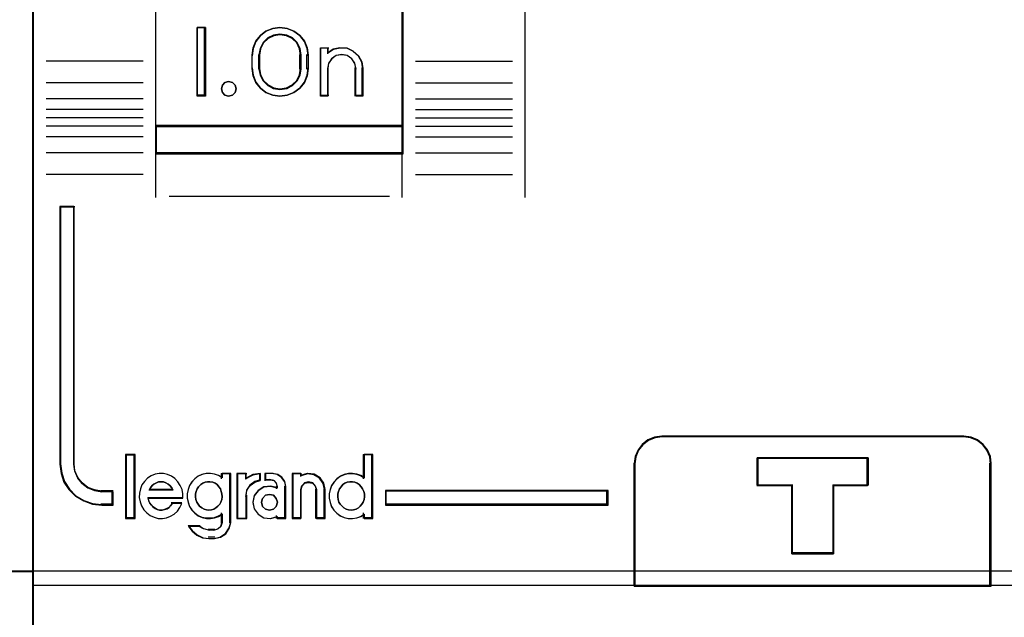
# Model space of a CAD drawing. Header units: millimetres. Extents: x 203 to 3426, y 719 to 2381.
# Tile 105 of 185: x 3354.37 to 3358.1, y 2244.48 to 2246.74. Entities that reach past the tile are written whole.
import ezdxf

# ---------------------------------------------------------------- set-up
doc = ezdxf.new("R2010")
doc.units = ezdxf.units.MM
doc.layers.add('45', color=7, linetype='Continuous')
doc.layers.add('E_Legrand_obudowy', color=7, linetype='Continuous')

# ---------------------------------------------------------------- blocks, each defined once
blk = doc.blocks.new('XL3 160 wnękowa 6x24M')
at = {"layer": 'E_Legrand_obudowy'}
blk.add_lwpolyline([(-215.641, -773.967), (215.545, -773.967), (215.545, -818.909), (-215.641, -818.909), (-215.641, -773.967)], dxfattribs=at)
blk = doc.blocks.new('*U128')
at = {"layer": '45', "color": 7}
blk.add_lwpolyline([(251.525079, -1358.493846), (215.474385, -1358.493846), (215.474385, -1441.496881), (251.525079, -1441.496881), (251.525079, -1358.493846)], close=True, dxfattribs=at)
at = {"layer": '45', "color": 139}
blk.add_lwpolyline([(251.525079, -1358.493846), (215.474385, -1358.493846), (215.474385, -1441.496881), (251.525079, -1441.496881), (251.525079, -1358.493846)], close=True, dxfattribs=at)
at = {"layer": '45', "color": 59}
blk.add_lwpolyline([(251.510173, -1358.511216), (215.491776, -1358.511216), (215.491776, -1441.479511), (251.510173, -1441.479511), (251.510173, -1358.511216)], close=True, dxfattribs=at)
at = {"layer": '45', "color": 139}
blk.add_lwpolyline([(215.474385, -1422.476335), (251.525079, -1422.476335)], dxfattribs=at)
blk = doc.blocks.new('P304 TX3')
at = {"layer": '45', "color": 139}
for points in [[(72.05327, 41.032708), (-0.0215, 41.032708), (-0.0215, -41.032709), (72.05327, -41.032709), (72.05327, 41.032708)], [(72.05327, 41.032708), (-0.0215, 41.032708), (-0.0215, -41.032709), (72.05327, -41.032709), (72.05327, 41.032708)], [(72.03177, 41.011153), (0, 41.011153), (0, -41.011153), (72.03177, -41.011153), (72.03177, 41.011153)], [(7.424626, -4.073093), (7.394228, -3.941804), (7.290875, -3.840354), (7.151046, -3.804548), (7.017295, -3.840354), (6.926102, -3.941804), (6.883545, -4.073093), (6.926102, -4.21035), (7.017295, -4.305833), (7.151046, -4.341639), (7.290875, -4.305833), (7.394228, -4.21035), (7.424626, -4.073093)], [(6.427338, -19.484384), (6.520719, -19.472892), (6.608263, -19.444161), (6.684135, -19.398192), (6.760007, -19.334985), (6.830042, -19.260285), (6.870896, -19.185585), (6.905914, -19.0879), (6.917587, -18.990215), (6.905914, -18.881039), (6.882569, -18.794846), (6.847551, -18.697162), (6.795024, -18.622462), (6.730825, -18.547762), (6.654953, -18.496046), (6.567409, -18.46157), (6.468192, -18.444331), (6.380648, -18.444331), (6.293103, -18.46157), (6.205559, -18.496046), (6.129687, -18.547762), (6.053815, -18.622462), (6.001288, -18.697162), (5.966271, -18.794846), (5.942925, -18.881039), (5.942925, -18.990215), (5.954598, -19.0879), (5.989616, -19.185585), (6.03047, -19.260285), (6.088833, -19.334985), (6.164705, -19.398192), (6.252249, -19.444161), (6.339793, -19.472892), (6.427338, -19.484384)], [(11.634815, -19.484384), (11.72236, -19.472892), (11.809904, -19.444161), (11.897448, -19.398192), (11.961648, -19.334985), (12.025847, -19.260285), (12.066701, -19.185585), (12.101719, -19.0879), (12.113391, -18.990215), (12.113391, -18.881039), (12.090046, -18.794846), (12.049192, -18.697162), (11.990829, -18.622462), (11.92663, -18.547762), (11.850758, -18.496046), (11.763214, -18.46157), (11.675669, -18.444331), (11.576452, -18.444331), (11.488908, -18.46157), (11.401363, -18.496046), (11.325492, -18.547762), (11.261292, -18.622462), (11.208766, -18.697162), (11.162075, -18.794846), (11.13873, -18.881039), (11.13873, -18.990215), (11.150403, -19.0879), (11.18542, -19.185585), (11.226275, -19.260285), (11.29631, -19.334985), (11.360509, -19.398192), (11.448054, -19.444161), (11.535598, -19.472892), (11.634815, -19.484384)], [(8.938576, -19.1922), (8.890457, -19.049089), (8.788204, -18.935793), (8.643848, -18.905978), (8.499492, -18.935793), (8.38521, -19.049089), (8.34912, -19.1922), (8.38521, -19.341274), (8.499492, -19.442644), (8.643848, -19.484384), (8.788204, -19.442644), (8.890457, -19.341274), (8.938576, -19.1922)]]:
    blk.add_lwpolyline(points, close=True, dxfattribs=at)
for points in [[(17.982859, 8.126427), (17.982859, -8.043798)], [(4.479142, 4.744008), (4.479142, -6.44869)], [(13.484009, 4.744008), (13.484009, -6.44869)], [(6.299465, -1.828626), (6.003842, -1.828626)], [(6.003842, -1.828626), (6.003842, -4.341639)], [(6.254674, -1.828626), (6.254674, -4.341639)], [(10.052986, -2.86329), (10.01882, -2.593128), (9.922015, -2.345958), (9.751184, -2.127529), (9.540492, -1.960833), (9.295634, -1.863115), (9.027999, -1.828626), (8.771752, -1.863115), (8.515505, -1.960833), (8.316202, -2.127529), (8.145371, -2.345958), (8.048566, -2.593128), (8.008706, -2.86329)], [(9.802154, -2.86329), (9.767754, -2.612688), (9.658822, -2.391225), (9.486823, -2.216386), (9.27469, -2.111482), (9.028158, -2.076514), (8.793093, -2.111482), (8.580961, -2.216386), (8.408962, -2.391225), (8.300029, -2.612688), (8.254163, -2.86329)], [(8.008706, -3.351882), (8.008706, -2.818383)], [(8.254163, -3.351882), (8.254163, -2.818383)], [(9.757363, -3.351882), (9.757363, -2.818383)], [(10.008195, -3.351882), (10.008195, -2.818383)], [(10.515234, -2.572291), (10.810857, -2.572291)], [(10.515234, -2.572291), (10.515234, -4.341639)], [(10.766066, -2.572291), (10.766066, -2.796828)], [(12.063225, -3.351882), (12.017104, -3.095897), (11.901801, -2.874819), (11.705786, -2.700284), (11.480945, -2.589745), (11.221513, -2.572291), (10.973611, -2.624652), (10.766066, -2.76428)], [(11.812393, -3.351882), (11.76589, -3.142079), (11.661257, -2.974237), (11.486869, -2.848355), (11.289229, -2.818383), (11.079964, -2.848355), (10.917202, -2.974237), (10.800943, -3.142079), (10.766066, -3.351882)], [(4.022269, -3.055494), (0.474789, -3.055494)], [(13.985673, -3.055494), (17.525987, -3.055494)], [(8.008706, -3.308771), (8.048566, -3.578464), (8.145371, -3.825205), (8.316202, -4.043255), (8.515505, -4.203923), (8.771752, -4.30721), (9.027999, -4.341639), (9.295634, -4.30721), (9.540492, -4.203923), (9.751184, -4.043255), (9.922015, -3.825205), (10.01882, -3.578464), (10.052986, -3.308771)], [(8.254163, -3.308771), (8.300029, -3.553546), (8.408962, -3.769181), (8.580961, -3.94402), (8.793093, -4.054751), (9.028158, -4.095547), (9.27469, -4.054751), (9.486823, -3.94402), (9.658822, -3.769181), (9.767754, -3.553546), (9.802154, -3.308771)], [(10.766066, -3.308771), (10.766066, -4.341639)], [(11.767602, -3.308771), (11.767602, -4.341639)], [(12.018434, -3.308771), (12.018434, -4.341639)], [(4.022269, -3.847659), (0.474789, -3.847659)], [(13.985673, -3.847659), (17.525987, -3.847659)], [(6.299465, -4.298528), (6.003842, -4.298528)], [(10.515234, -4.298528), (10.810857, -4.298528)], [(11.767602, -4.298528), (12.063225, -4.298528)], [(4.022269, -4.442231), (0.474789, -4.442231)], [(13.985673, -4.442231), (17.525987, -4.442231)], [(4.022269, -4.832027), (0.474789, -4.832027)], [(13.985673, -4.832027), (17.525987, -4.832027)], [(4.022269, -5.128415), (0.474789, -5.128415)], [(13.985673, -5.128415), (17.525987, -5.128415)], [(4.022269, -5.431989), (0.474789, -5.431989)], [(4.479142, -5.410433), (13.527009, -5.410433)], [(13.985673, -5.431989), (17.525987, -5.431989)], [(4.022269, -5.821784), (0.474789, -5.821784)], [(13.985673, -5.821784), (17.525987, -5.821784)], [(4.022269, -6.416357), (0.474789, -6.416357)], [(4.479142, -6.405579), (13.527009, -6.405579)], [(4.479142, -6.405579), (4.479142, -8.043798)], [(13.484009, -6.405579), (13.484009, -8.043798)], [(13.985673, -6.416357), (17.525987, -6.416357)], [(4.022269, -7.208522), (0.474789, -7.208522)], [(13.985673, -7.208522), (17.525987, -7.208522)], [(4.973639, -8.000687), (13.032511, -8.000687)], [(0.974661, -8.379704), (0.974661, -17.806647)], [(0.974661, -8.379704), (1.526491, -8.379704)], [(1.4817, -8.379704), (1.4817, -17.806647)], [(23.028165, -16.777372), (22.754957, -16.817623), (22.505001, -16.915375), (22.289922, -17.087879), (22.12716, -17.289134), (22.016715, -17.547891), (21.981837, -17.806647)], [(22.985165, -16.777372), (34.037896, -16.777372)], [(35.035849, -17.806647), (35.006772, -17.547891), (34.896279, -17.289134), (34.733449, -17.087879), (34.51828, -16.915375), (34.268219, -16.817623), (33.994896, -16.777372)], [(3.380856, -17.443796), (3.380856, -19.79155)], [(3.380856, -17.443796), (3.726646, -17.443796)], [(3.681855, -17.443796), (3.681855, -19.79155)], [(12.0686, -17.443796), (12.0686, -18.340146)], [(12.0686, -17.443796), (12.42514, -17.443796)], [(12.380348, -17.443796), (12.380348, -19.79155)], [(26.482479, -17.569537), (30.535207, -17.569537)], [(26.482479, -17.569537), (26.482479, -18.598812)], [(30.492207, -17.569537), (30.492207, -18.598812)], [(0.974661, -17.763536), (1.026273, -18.114496), (1.129496, -18.431492), (1.313004, -18.714524), (1.559594, -18.963592), (1.857795, -19.139072), (2.184669, -19.257946), (2.517278, -19.29757)], [(1.4817, -17.763536), (1.510789, -18.033049), (1.621328, -18.291094), (1.784228, -18.491795), (2.005307, -18.663824), (2.249656, -18.761308), (2.517278, -18.807182)], [(21.981837, -22.261453), (21.981837, -17.763536)], [(34.991057, -22.261453), (34.991057, -17.763536)], [(5.480678, -19.040584), (5.480678, -18.882485), (5.446309, -18.724387), (5.383299, -18.577582), (5.297377, -18.442069), (5.188542, -18.323495), (5.062522, -18.2388), (4.919318, -18.17669), (4.770386, -18.142811), (4.609997, -18.137165), (4.461065, -18.165397), (4.312132, -18.227507), (4.180385, -18.312202), (4.077278, -18.430776), (3.979899, -18.554996), (3.922617, -18.701802), (3.893976, -18.865546), (3.88252, -19.023645), (3.916889, -19.181743), (3.968443, -19.328548), (4.054365, -19.464061), (4.1632, -19.582635), (4.277763, -19.678623), (4.426696, -19.740733), (4.575628, -19.780258), (4.730288, -19.79155), (4.879221, -19.763319), (5.028153, -19.706855), (5.154173, -19.622159), (5.274464, -19.520525), (5.371843, -19.379366), (5.434853, -19.23256)], [(6.917587, -18.300961), (6.784908, -18.216239), (6.634923, -18.165406), (6.484938, -18.137165), (6.334953, -18.142813), (6.179199, -18.176702), (6.040751, -18.238832), (5.913841, -18.33485), (5.804237, -18.453461), (5.717707, -18.57772), (5.665789, -18.724571), (5.631177, -18.882719), (5.631177, -19.040867), (5.665789, -19.199015), (5.717707, -19.351514), (5.804237, -19.475773), (5.913841, -19.594384), (6.040751, -19.684754), (6.179199, -19.752532), (6.334953, -19.780773), (6.484938, -19.780773), (6.634923, -19.763828), (6.784908, -19.707347), (6.917587, -19.622625)], [(6.872795, -18.137165), (6.872795, -18.340146)], [(6.872795, -18.137165), (7.229335, -18.137165)], [(7.184544, -18.137165), (7.184544, -19.946032)], [(7.4515, -18.137165), (7.4515, -19.79155)], [(7.4515, -18.137165), (7.813415, -18.137165)], [(8.320454, -18.137165), (8.030324, -18.185433), (7.770415, -18.350924)], [(7.770415, -18.137165), (7.770415, -18.350924)], [(8.275663, -18.137165), (8.275663, -18.417387)], [(8.476328, -18.137165), (8.476328, -18.406609)], [(8.777326, -18.137165), (8.476328, -18.137165)], [(8.476328, -18.361702), (8.693119, -18.361702)], [(8.938576, -18.641923), (8.899241, -18.505071), (8.800903, -18.394286), (8.650119, -18.361702)], [(9.239574, -18.641923), (9.20292, -18.449634), (9.086851, -18.281382), (8.92802, -18.179228), (8.732535, -18.137165)], [(9.474281, -18.137165), (9.474281, -19.79155)], [(9.474281, -18.137165), (9.818279, -18.137165)], [(10.676483, -18.751497), (10.629667, -18.509309), (10.48922, -18.302562), (10.272697, -18.1667), (10.021062, -18.137165), (9.775279, -18.213957)], [(9.775279, -18.137165), (9.775279, -18.252128)], [(12.113391, -18.300961), (11.980712, -18.216239), (11.842265, -18.165406), (11.680742, -18.137165), (11.530757, -18.142813), (11.380773, -18.176702), (11.236556, -18.238832), (11.109646, -18.33485), (11.000041, -18.453461), (10.913512, -18.57772), (10.861594, -18.724571), (10.826982, -18.882719), (10.826982, -19.040867), (10.861594, -19.199015), (10.913512, -19.351514), (11.000041, -19.475773), (11.109646, -19.594384), (11.236556, -19.684754), (11.380773, -19.752532), (11.530757, -19.780773), (11.680742, -19.780773), (11.842265, -19.763828), (11.980712, -19.707347), (12.113391, -19.622625)], [(5.113388, -18.751497), (5.072289, -18.668306), (5.001833, -18.585116), (4.937249, -18.527522), (4.849179, -18.476328), (4.772852, -18.45073), (4.684783, -18.444331), (4.584971, -18.45073), (4.508644, -18.476328), (4.420574, -18.527522), (4.35599, -18.585116), (4.291405, -18.668306), (4.244435, -18.751497)], [(4.244435, -18.708386), (5.113388, -18.708386)], [(8.320454, -18.372479), (8.108901, -18.437762), (7.927569, -18.568328), (7.800637, -18.758242), (7.770415, -18.97783)], [(8.938576, -18.661622), (8.692793, -18.598812), (8.441158, -18.627362), (8.236339, -18.758691), (8.084188, -18.947119), (8.037372, -19.192647), (8.084188, -19.432466), (8.236339, -19.632314), (8.441158, -19.763643), (8.692793, -19.780773), (8.938576, -19.717963)], [(8.893784, -18.598812), (8.893784, -18.702997)], [(9.194782, -18.598812), (9.194782, -19.79155)], [(10.375484, -18.751497), (10.327468, -18.597914), (10.225433, -18.476328), (10.06938, -18.444331), (9.925331, -18.476328), (9.823296, -18.597914), (9.775279, -18.751497)], [(9.775279, -18.708386), (9.775279, -19.79155)], [(10.330693, -18.708386), (10.330693, -19.79155)], [(10.631691, -18.708386), (10.631691, -19.79155)], [(26.482479, -18.553905), (27.779638, -18.553905)], [(27.734847, -18.553905), (27.734847, -21.079492)], [(29.243422, -18.553905), (30.535207, -18.553905)], [(29.243422, -18.553905), (29.243422, -21.079492)], [(2.474278, -18.764071), (2.923984, -18.764071)], [(2.879192, -18.764071), (2.879192, -19.29757)], [(4.194268, -19.017348), (5.480678, -19.017348)], [(4.194268, -19.017348), (4.217689, -19.12046), (4.258674, -19.211441), (4.317225, -19.290292), (4.381631, -19.357011), (4.457747, -19.417665), (4.533863, -19.460123), (4.62169, -19.484384), (4.721226, -19.484384), (4.809053, -19.460123), (4.896879, -19.429796), (4.972995, -19.381273), (5.037401, -19.314553), (5.090097, -19.223572)], [(7.4515, -19.79155), (7.813415, -19.79155), (7.813415, -18.934719)], [(12.882012, -18.764071), (21.028676, -18.764071)], [(12.882012, -18.764071), (12.882012, -19.29757)], [(20.985676, -19.29757), (20.985676, -18.764071)], [(2.474278, -19.252663), (2.923984, -19.252663)], [(5.047097, -19.204163), (5.435887, -19.204163)], [(12.882012, -19.252663), (21.028676, -19.252663)], [(3.380856, -19.748439), (3.726646, -19.748439)], [(6.872795, -19.583181), (6.872795, -19.946032)], [(8.893784, -19.676588), (8.893784, -19.79155)], [(8.893784, -19.748439), (9.239574, -19.748439)], [(9.474281, -19.748439), (9.818279, -19.748439)], [(10.330693, -19.748439), (10.676483, -19.748439)], [(12.0686, -19.583181), (12.0686, -19.79155)], [(12.0686, -19.748439), (12.42514, -19.748439)], [(5.675969, -20.039439), (5.817769, -20.227197), (5.99502, -20.384672), (6.21363, -20.487637), (6.449964, -20.511864)], [(5.675969, -20.039439), (6.104175, -20.039439)], [(6.059383, -20.039439), (6.235775, -20.156797), (6.449964, -20.215475)], [(6.600463, -20.511864), (6.834044, -20.470479), (7.037679, -20.334502), (7.169442, -20.133491), (7.229335, -19.902921)], [(6.600463, -20.215475), (6.755789, -20.164446), (6.865811, -20.062387), (6.917587, -19.902921)], [(6.405173, -20.172364), (6.645255, -20.172364)], [(6.645255, -20.468753), (6.405173, -20.468753)], [(27.734847, -21.034585), (29.288213, -21.034585)], [(-0.0215, -22.218342), (72.05327, -22.218342)]]:
    blk.add_lwpolyline(points, dxfattribs=at)
at = {"layer": '45', "color": 7}
for points in [[(4.479142, -5.453544), (13.527009, -5.453544), (13.527009, -0.966406), (4.479142, -0.966406), (4.479142, -5.453544)], [(6.299465, -1.828626), (6.299465, -4.341639), (6.003842, -4.341639), (6.003842, -1.828626), (6.299465, -1.828626)], [(8.145371, -2.332348), (8.316202, -2.119665), (8.515505, -1.957355), (8.771752, -1.862207), (9.027999, -1.828626), (9.295634, -1.862207), (9.540492, -1.957355), (9.751184, -2.119665), (9.922015, -2.332348), (10.01882, -2.573015), (10.052986, -2.83607), (10.052986, -3.334195), (10.01882, -3.59725), (9.922015, -3.837917), (9.751184, -4.0506), (9.540492, -4.207313), (9.295634, -4.308058), (9.027999, -4.341639), (8.771752, -4.308058), (8.515505, -4.207313), (8.316202, -4.0506), (8.145371, -3.837917), (8.048566, -3.59725), (8.008706, -3.334195), (8.008706, -2.83607), (8.048566, -2.573015), (8.145371, -2.332348)], [(8.408962, -2.380213), (8.300029, -2.593927), (8.254163, -2.835761), (8.254163, -3.336301), (8.300029, -3.572511), (8.408962, -3.7806), (8.580961, -3.949322), (8.793093, -4.056179), (9.028158, -4.095547), (9.27469, -4.056179), (9.486823, -3.949322), (9.658822, -3.7806), (9.767754, -3.572511), (9.802154, -3.336301), (9.802154, -2.835761), (9.767754, -2.593927), (9.658822, -2.380213), (9.486823, -2.211491), (9.27469, -2.110259), (9.028158, -2.076514), (8.793093, -2.110259), (8.580961, -2.211491), (8.408962, -2.380213)], [(10.515234, -4.341639), (10.515234, -2.572291), (10.773232, -2.572291), (10.773232, -2.758242), (10.979631, -2.623005), (11.226163, -2.572291), (11.484162, -2.589196), (11.70776, -2.696258), (11.902693, -2.865304), (12.017359, -3.079429), (12.063225, -3.327363), (12.063225, -4.341639), (11.805226, -4.341639), (11.805226, -3.327363), (11.75936, -3.130143), (11.656161, -2.972367), (11.484162, -2.854034), (11.289229, -2.82586), (11.08283, -2.854034), (10.922298, -2.972367), (10.807632, -3.130143), (10.773232, -3.327363), (10.773232, -4.341639), (10.515234, -4.341639)], [(7.394228, -3.941804), (7.424626, -4.073093), (7.394228, -4.21035), (7.290875, -4.305833), (7.151046, -4.341639), (7.017295, -4.305833), (6.926102, -4.21035), (6.883545, -4.073093), (6.926102, -3.941804), (7.017295, -3.840354), (7.151046, -3.804548), (7.290875, -3.840354), (7.394228, -3.941804)], [(13.527009, -5.410433), (4.479142, -5.410433), (4.479142, -6.44869), (13.527009, -6.44869), (13.527009, -5.410433)], [(13.5073, -5.430192), (4.49885, -5.430192), (4.49885, -6.427135), (13.5073, -6.427135), (13.5073, -5.430192)], [(2.923984, -19.29757), (2.923984, -18.806073), (2.5079, -18.806073), (2.245711, -18.761893), (2.00632, -18.668012), (1.789729, -18.502339), (1.630135, -18.309053), (1.521839, -18.060543), (1.49334, -17.800989), (1.49334, -8.379704), (0.974661, -8.379704), (0.974661, -17.800989), (1.025959, -18.14338), (1.128555, -18.452637), (1.310948, -18.728759), (1.556038, -18.971746), (1.852426, -19.142942), (2.177313, -19.258913), (2.5079, -19.29757), (2.923984, -19.29757)], [(21.981837, -22.261453), (35.035849, -22.261453), (35.035849, -17.76994), (35.007908, -17.520412), (34.901732, -17.270884), (34.745263, -17.076806), (34.5385, -16.910454), (34.298207, -16.816187), (34.035563, -16.777372), (22.987711, -16.777372), (22.725066, -16.816187), (22.484774, -16.910454), (22.278011, -17.076806), (22.121542, -17.270884), (22.015366, -17.520412), (21.981837, -17.76994), (21.981837, -22.261453)], [(22.003337, -22.239897), (35.014349, -22.239897), (35.014349, -17.783693), (34.9865, -17.536126), (34.880674, -17.288559), (34.72472, -17.096007), (34.518638, -16.930963), (34.279137, -16.837438), (34.017358, -16.798927), (23.005898, -16.798927), (22.744118, -16.837438), (22.504617, -16.930963), (22.298535, -17.096007), (22.142582, -17.288559), (22.036756, -17.536126), (22.003337, -17.783693), (22.003337, -22.239897)], [(3.705146, -19.769995), (3.705146, -17.465352), (3.402356, -17.465352), (3.402356, -19.769995), (3.705146, -19.769995)], [(29.274358, -18.56681), (29.274358, -21.079492), (27.748956, -21.079492), (27.748956, -18.56681), (26.482479, -18.56681), (26.482479, -17.569537), (30.535207, -17.569537), (30.535207, -18.56681), (29.274358, -18.56681)], [(27.748956, -18.56681), (27.748956, -21.079492), (29.274358, -21.079492), (29.274358, -18.56681), (30.535207, -18.56681), (30.535207, -17.569537), (26.482479, -17.569537), (26.482479, -18.56681), (27.748956, -18.56681)], [(27.755787, -18.576116), (27.755787, -21.057937), (29.265678, -21.057937), (29.265678, -18.576116), (30.513707, -18.576116), (30.513707, -17.591092), (26.502187, -17.591092), (26.502187, -18.576116), (27.755787, -18.576116)], [(21.028676, -18.764071), (12.882012, -18.764071), (12.882012, -19.29757), (21.028676, -19.29757), (21.028676, -18.764071)]]:
    blk.add_lwpolyline(points, close=True, dxfattribs=at)
at = {"layer": '45', "color": 59}
for points in [[(4.479142, -5.453544), (13.527009, -5.453544), (13.527009, -0.966406), (4.479142, -0.966406), (4.479142, -5.453544)], [(6.299465, -1.828626), (6.299465, -4.341639), (6.003842, -4.341639), (6.003842, -1.828626), (6.299465, -1.828626)], [(8.145371, -2.332348), (8.316202, -2.119665), (8.515505, -1.957355), (8.771752, -1.862207), (9.027999, -1.828626), (9.295634, -1.862207), (9.540492, -1.957355), (9.751184, -2.119665), (9.922015, -2.332348), (10.01882, -2.573015), (10.052986, -2.83607), (10.052986, -3.334195), (10.01882, -3.59725), (9.922015, -3.837917), (9.751184, -4.0506), (9.540492, -4.207313), (9.295634, -4.308058), (9.027999, -4.341639), (8.771752, -4.308058), (8.515505, -4.207313), (8.316202, -4.0506), (8.145371, -3.837917), (8.048566, -3.59725), (8.008706, -3.334195), (8.008706, -2.83607), (8.048566, -2.573015), (8.145371, -2.332348)], [(8.408962, -2.380213), (8.300029, -2.593927), (8.254163, -2.835761), (8.254163, -3.336301), (8.300029, -3.572511), (8.408962, -3.7806), (8.580961, -3.949322), (8.793093, -4.056179), (9.028158, -4.095547), (9.27469, -4.056179), (9.486823, -3.949322), (9.658822, -3.7806), (9.767754, -3.572511), (9.802154, -3.336301), (9.802154, -2.835761), (9.767754, -2.593927), (9.658822, -2.380213), (9.486823, -2.211491), (9.27469, -2.110259), (9.028158, -2.076514), (8.793093, -2.110259), (8.580961, -2.211491), (8.408962, -2.380213)], [(8.426162, -2.395284), (8.320255, -2.604434), (8.275663, -2.841104), (8.275663, -3.330957), (8.320255, -3.562123), (8.426162, -3.76577), (8.593383, -3.930889), (8.799623, -4.035464), (9.028158, -4.073991), (9.267842, -4.035464), (9.474082, -3.930889), (9.641303, -3.76577), (9.74721, -3.562123), (9.780654, -3.330957), (9.780654, -2.841104), (9.74721, -2.604434), (9.641303, -2.395284), (9.474082, -2.230165), (9.267842, -2.131094), (9.028158, -2.09807), (8.799623, -2.131094), (8.593383, -2.230165), (8.426162, -2.395284)], [(10.515234, -4.341639), (10.515234, -2.572291), (10.773232, -2.572291), (10.773232, -2.758242), (10.979631, -2.623005), (11.226163, -2.572291), (11.484162, -2.589196), (11.70776, -2.696258), (11.902693, -2.865304), (12.017359, -3.079429), (12.063225, -3.327363), (12.063225, -4.341639), (11.805226, -4.341639), (11.805226, -3.327363), (11.75936, -3.130143), (11.656161, -2.972367), (11.484162, -2.854034), (11.289229, -2.82586), (11.08283, -2.854034), (10.922298, -2.972367), (10.807632, -3.130143), (10.773232, -3.327363), (10.773232, -4.341639), (10.515234, -4.341639)], [(7.394228, -3.941804), (7.424626, -4.073093), (7.394228, -4.21035), (7.290875, -4.305833), (7.151046, -4.341639), (7.017295, -4.305833), (6.926102, -4.21035), (6.883545, -4.073093), (6.926102, -3.941804), (7.017295, -3.840354), (7.151046, -3.804548), (7.290875, -3.840354), (7.394228, -3.941804)], [(13.527009, -5.410433), (4.479142, -5.410433), (4.479142, -6.44869), (13.527009, -6.44869), (13.527009, -5.410433)], [(13.5073, -5.430192), (4.49885, -5.430192), (4.49885, -6.427135), (13.5073, -6.427135), (13.5073, -5.430192)], [(21.981837, -22.261453), (35.035849, -22.261453), (35.035849, -17.76994), (35.007908, -17.520412), (34.901732, -17.270884), (34.745263, -17.076806), (34.5385, -16.910454), (34.298207, -16.816187), (34.035563, -16.777372), (22.987711, -16.777372), (22.725066, -16.816187), (22.484774, -16.910454), (22.278011, -17.076806), (22.121542, -17.270884), (22.015366, -17.520412), (21.981837, -17.76994), (21.981837, -22.261453)], [(3.726646, -19.79155), (3.726646, -17.443796), (3.380856, -17.443796), (3.380856, -19.79155), (3.726646, -19.79155)], [(10.912904, -18.586856), (10.861351, -18.73254), (10.826982, -18.88943), (10.826982, -19.046321), (10.861351, -19.203211), (10.912904, -19.354498), (10.998827, -19.477769), (11.107662, -19.595437), (11.233682, -19.685089), (11.376886, -19.752328), (11.525818, -19.780344), (11.67475, -19.780344), (11.835139, -19.763534), (11.972615, -19.707502), (12.104362, -19.623453), (12.104362, -19.79155), (12.42514, -19.79155), (12.42514, -17.443796), (12.104362, -17.443796), (12.104362, -18.312297), (11.972615, -18.228249), (11.835139, -18.17782), (11.67475, -18.149803), (11.525818, -18.155407), (11.376886, -18.189026), (11.233682, -18.250662), (11.107662, -18.345917), (10.998827, -18.463584), (10.912904, -18.586856)], [(29.274358, -18.56681), (29.274358, -21.079492), (27.748956, -21.079492), (27.748956, -18.56681), (26.482479, -18.56681), (26.482479, -17.569537), (30.535207, -17.569537), (30.535207, -18.56681), (29.274358, -18.56681)], [(27.748956, -18.56681), (27.748956, -21.079492), (29.274358, -21.079492), (29.274358, -18.56681), (30.535207, -18.56681), (30.535207, -17.569537), (26.482479, -17.569537), (26.482479, -18.56681), (27.748956, -18.56681)], [(27.755787, -18.576116), (27.755787, -21.057937), (29.265678, -21.057937), (29.265678, -18.576116), (30.513707, -18.576116), (30.513707, -17.591092), (26.502187, -17.591092), (26.502187, -18.576116), (27.755787, -18.576116)], [(3.893976, -18.865546), (3.88252, -19.023645), (3.916889, -19.181743), (3.968443, -19.328548), (4.054365, -19.464061), (4.1632, -19.582635), (4.277763, -19.678623), (4.426696, -19.740733), (4.575628, -19.780258), (4.730288, -19.79155), (4.879221, -19.763319), (5.028153, -19.706855), (5.154173, -19.622159), (5.274464, -19.520525), (5.371843, -19.379366), (5.434853, -19.23256), (5.079706, -19.23256), (5.028153, -19.317256), (4.965143, -19.379366), (4.890677, -19.424537), (4.804755, -19.452768), (4.718832, -19.475354), (4.621453, -19.475354), (4.535531, -19.452768), (4.461065, -19.413244), (4.386599, -19.35678), (4.323589, -19.29467), (4.266307, -19.221267), (4.22621, -19.136572), (4.203297, -19.040584), (5.480678, -19.040584), (5.480678, -18.882485), (5.446309, -18.724387), (5.383299, -18.577582), (5.297377, -18.442069), (5.188542, -18.323495), (5.062522, -18.2388), (4.919318, -18.17669), (4.770386, -18.142811), (4.609997, -18.137165), (4.461065, -18.165397), (4.312132, -18.227507), (4.180385, -18.312202), (4.077278, -18.430776), (3.979899, -18.554996), (3.922617, -18.701802), (3.893976, -18.865546)], [(5.665546, -18.719638), (5.631177, -18.876458), (5.631177, -19.033278), (5.665546, -19.190097), (5.7171, -19.341317), (5.803022, -19.464532), (5.911857, -19.582147), (6.037877, -19.671758), (6.175353, -19.738967), (6.330013, -19.76697), (6.478945, -19.76697), (6.627878, -19.750168), (6.77681, -19.694161), (6.908558, -19.61015), (6.908558, -19.934991), (6.862732, -20.075009), (6.765354, -20.16462), (6.627878, -20.209426), (6.427392, -20.209426), (6.232634, -20.16462), (6.072246, -20.075009), (5.677002, -20.075009), (5.814478, -20.248631), (5.986323, -20.394249), (6.198265, -20.489461), (6.427392, -20.511864), (6.627878, -20.511864), (6.851276, -20.472659), (7.046034, -20.343843), (7.172053, -20.153419), (7.229335, -19.934991), (7.229335, -18.137165), (6.908558, -18.137165), (6.908558, -18.299586), (6.77681, -18.215575), (6.627878, -18.165169), (6.478945, -18.137165), (6.330013, -18.142766), (6.175353, -18.17637), (6.037877, -18.237978), (5.911857, -18.33319), (5.803022, -18.450805), (5.7171, -18.57402), (5.665546, -18.719638)], [(7.4515, -18.137165), (7.4515, -19.79155), (7.786165, -19.79155), (7.786165, -18.955888), (7.815522, -18.746973), (7.938819, -18.566289), (8.114958, -18.442069), (8.320454, -18.379959), (8.320454, -18.137165), (8.038631, -18.17669), (7.786165, -18.312202), (7.786165, -18.137165), (7.4515, -18.137165)], [(7.473, -18.156924), (7.473, -19.769995), (7.791104, -19.769995), (7.791104, -18.955202), (7.819008, -18.751503), (7.936204, -18.575332), (8.103627, -18.454214), (8.298954, -18.393655), (8.298954, -18.156924), (8.031077, -18.195462), (7.791104, -18.32759), (7.791104, -18.156924), (7.473, -18.156924)], [(8.233886, -18.769558), (8.083611, -18.955888), (8.037372, -19.198682), (8.083611, -19.435829), (8.233886, -19.633452), (8.436179, -19.763319), (8.684712, -19.780258), (8.927464, -19.718148), (8.927464, -19.79155), (9.239574, -19.79155), (9.239574, -18.61146), (9.204895, -18.430776), (9.095079, -18.272678), (8.944803, -18.17669), (8.759849, -18.137165), (8.493978, -18.137165), (8.493978, -18.368666), (8.673152, -18.368666), (8.806088, -18.396898), (8.892785, -18.492886), (8.927464, -18.61146), (8.927464, -18.67357), (8.684712, -18.61146), (8.436179, -18.639692), (8.233886, -18.769558)], [(9.474281, -18.137165), (9.474281, -19.79155), (9.786391, -19.79155), (9.786391, -18.724387), (9.83263, -18.588874), (9.930886, -18.481593), (10.069602, -18.453362), (10.219877, -18.481593), (10.318134, -18.588874), (10.364373, -18.724387), (10.364373, -19.79155), (10.676483, -19.79155), (10.676483, -18.724387), (10.630244, -18.492886), (10.491529, -18.295263), (10.277675, -18.165397), (10.029143, -18.137165), (9.786391, -18.210568), (9.786391, -18.137165), (9.474281, -18.137165)], [(9.495781, -18.156924), (9.495781, -19.769995), (9.796727, -19.769995), (9.796727, -18.729482), (9.841312, -18.597353), (9.936055, -18.492751), (10.069809, -18.465224), (10.214709, -18.492751), (10.309451, -18.597353), (10.354036, -18.729482), (10.354036, -19.769995), (10.654983, -19.769995), (10.654983, -18.729482), (10.610398, -18.503762), (10.476644, -18.311074), (10.27044, -18.184451), (10.030797, -18.156924), (9.796727, -18.228494), (9.796727, -18.156924), (9.495781, -18.156924)], [(5.072289, -18.668306), (5.113388, -18.751497), (4.244435, -18.751497), (4.291405, -18.668306), (4.35599, -18.585116), (4.420574, -18.527522), (4.508644, -18.476328), (4.584971, -18.45073), (4.684783, -18.444331), (4.772852, -18.45073), (4.849179, -18.476328), (4.937249, -18.527522), (5.001833, -18.585116), (5.072289, -18.668306)], [(5.113388, -18.751497), (4.244435, -18.751497), (4.291405, -18.668306), (4.35599, -18.585116), (4.420574, -18.527522), (4.508644, -18.476328), (4.584971, -18.45073), (4.684783, -18.444331), (4.772852, -18.45073), (4.849179, -18.476328), (4.937249, -18.527522), (5.001833, -18.585116), (5.072289, -18.668306), (5.113388, -18.751497)], [(6.293103, -18.46157), (6.380648, -18.444331), (6.468192, -18.444331), (6.567409, -18.46157), (6.654953, -18.496046), (6.730825, -18.547762), (6.795024, -18.622462), (6.847551, -18.697162), (6.882569, -18.794846), (6.905914, -18.881039), (6.917587, -18.990215), (6.905914, -19.0879), (6.870896, -19.185585), (6.830042, -19.260285), (6.760007, -19.334985), (6.684135, -19.398192), (6.608263, -19.444161), (6.520719, -19.472892), (6.427338, -19.484384), (6.339793, -19.472892), (6.252249, -19.444161), (6.164705, -19.398192), (6.088833, -19.334985), (6.03047, -19.260285), (5.989616, -19.185585), (5.954598, -19.0879), (5.942925, -18.990215), (5.942925, -18.881039), (5.966271, -18.794846), (6.001288, -18.697162), (6.053815, -18.622462), (6.129687, -18.547762), (6.205559, -18.496046), (6.293103, -18.46157)], [(6.053815, -18.622462), (6.129687, -18.547762), (6.205559, -18.496046), (6.293103, -18.46157), (6.380648, -18.444331), (6.468192, -18.444331), (6.567409, -18.46157), (6.654953, -18.496046), (6.730825, -18.547762), (6.795024, -18.622462), (6.847551, -18.697162), (6.882569, -18.794846), (6.905914, -18.881039), (6.917587, -18.990215), (6.905914, -19.0879), (6.870896, -19.185585), (6.830042, -19.260285), (6.760007, -19.334985), (6.684135, -19.398192), (6.608263, -19.444161), (6.520719, -19.472892), (6.427338, -19.484384), (6.339793, -19.472892), (6.252249, -19.444161), (6.164705, -19.398192), (6.088833, -19.334985), (6.03047, -19.260285), (5.989616, -19.185585), (5.954598, -19.0879), (5.942925, -18.990215), (5.942925, -18.881039), (5.966271, -18.794846), (6.001288, -18.697162), (6.053815, -18.622462)], [(11.850758, -18.496046), (11.92663, -18.547762), (11.990829, -18.622462), (12.049192, -18.697162), (12.090046, -18.794846), (12.113391, -18.881039), (12.113391, -18.990215), (12.101719, -19.0879), (12.066701, -19.185585), (12.025847, -19.260285), (11.961648, -19.334985), (11.897448, -19.398192), (11.809904, -19.444161), (11.72236, -19.472892), (11.634815, -19.484384), (11.535598, -19.472892), (11.448054, -19.444161), (11.360509, -19.398192), (11.29631, -19.334985), (11.226275, -19.260285), (11.18542, -19.185585), (11.150403, -19.0879), (11.13873, -18.990215), (11.13873, -18.881039), (11.162075, -18.794846), (11.208766, -18.697162), (11.261292, -18.622462), (11.325492, -18.547762), (11.401363, -18.496046), (11.488908, -18.46157), (11.576452, -18.444331), (11.675669, -18.444331), (11.763214, -18.46157), (11.850758, -18.496046)], [(11.261292, -18.622462), (11.325492, -18.547762), (11.401363, -18.496046), (11.488908, -18.46157), (11.576452, -18.444331), (11.675669, -18.444331), (11.763214, -18.46157), (11.850758, -18.496046), (11.92663, -18.547762), (11.990829, -18.622462), (12.049192, -18.697162), (12.090046, -18.794846), (12.113391, -18.881039), (12.113391, -18.990215), (12.101719, -19.0879), (12.066701, -19.185585), (12.025847, -19.260285), (11.961648, -19.334985), (11.897448, -19.398192), (11.809904, -19.444161), (11.72236, -19.472892), (11.634815, -19.484384), (11.535598, -19.472892), (11.448054, -19.444161), (11.360509, -19.398192), (11.29631, -19.334985), (11.226275, -19.260285), (11.18542, -19.185585), (11.150403, -19.0879), (11.13873, -18.990215), (11.13873, -18.881039), (11.162075, -18.794846), (11.208766, -18.697162), (11.261292, -18.622462)], [(8.890457, -19.049089), (8.938576, -19.1922), (8.890457, -19.341274), (8.788204, -19.442644), (8.643848, -19.484384), (8.499492, -19.442644), (8.38521, -19.341274), (8.34912, -19.1922), (8.38521, -19.049089), (8.499492, -18.935793), (8.643848, -18.905978), (8.788204, -18.935793), (8.890457, -19.049089)], [(8.890457, -19.049089), (8.938576, -19.1922), (8.890457, -19.341274), (8.788204, -19.442644), (8.643848, -19.484384), (8.499492, -19.442644), (8.38521, -19.341274), (8.34912, -19.1922), (8.38521, -19.049089), (8.499492, -18.935793), (8.643848, -18.905978), (8.788204, -18.935793), (8.890457, -19.049089)], [(21.008967, -18.78383), (12.903512, -18.78383), (12.903512, -19.276015), (21.008967, -19.276015), (21.008967, -18.78383)]]:
    blk.add_lwpolyline(points, close=True, dxfattribs=at)
at = {"layer": '45', "color": 1}
for points in [[(2.923984, -19.29757), (2.923984, -18.806073), (2.5079, -18.806073), (2.245711, -18.761893), (2.00632, -18.668012), (1.789729, -18.502339), (1.630135, -18.309053), (1.521839, -18.060543), (1.49334, -17.800989), (1.49334, -8.379704), (0.974661, -8.379704), (0.974661, -17.800989), (1.025959, -18.14338), (1.128555, -18.452637), (1.310948, -18.728759), (1.556038, -18.971746), (1.852426, -19.142942), (2.177313, -19.258913), (2.5079, -19.29757), (2.923984, -19.29757)], [(2.902484, -19.276015), (2.902484, -18.786458), (2.495579, -18.786458), (2.239173, -18.742453), (2.005063, -18.648942), (1.793249, -18.483923), (1.637176, -18.291401), (1.531269, -18.043872), (1.503399, -17.785343), (1.503399, -8.40126), (0.996161, -8.40126), (0.996161, -17.785343), (1.046327, -18.126382), (1.14666, -18.434417), (1.32503, -18.709449), (1.564713, -18.951477), (1.854564, -19.121997), (2.172284, -19.23751), (2.495579, -19.276015), (2.902484, -19.276015)], [(21.028676, -18.764071), (12.882012, -18.764071), (12.882012, -19.29757), (21.028676, -19.29757), (21.028676, -18.764071)]]:
    blk.add_lwpolyline(points, close=True, dxfattribs=at)
blk = doc.blocks.new('G$C3556625F')
for name, p, xscale, yscale, zscale in [('P304 TX3', (-86.598, 39.7587), 0.103478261, 0.103478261, 0.103478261), ('*U128', (-111.749, 179.7582), 0.1, 0.1, 0.1)]:
    blk.add_blockref(name, p, dxfattribs=dict(xscale=xscale, yscale=yscale, zscale=zscale))
at = {"layer": 'E_Legrand_obudowy', "color": 67, "true_color": 0x727430, "xscale": 0.1, "yscale": 0.1, "zscale": 0.1}
blk.add_blockref('XL3 160 wnękowa 6x24M', (-68.6374, 119.4025), dxfattribs=at)

msp = doc.modelspace()

# ---------------------------------------------------------------- block references
msp.add_blockref('G$C3556625F', (3441.0223, 2207.1429))

doc.saveas('drawing.dxf')
